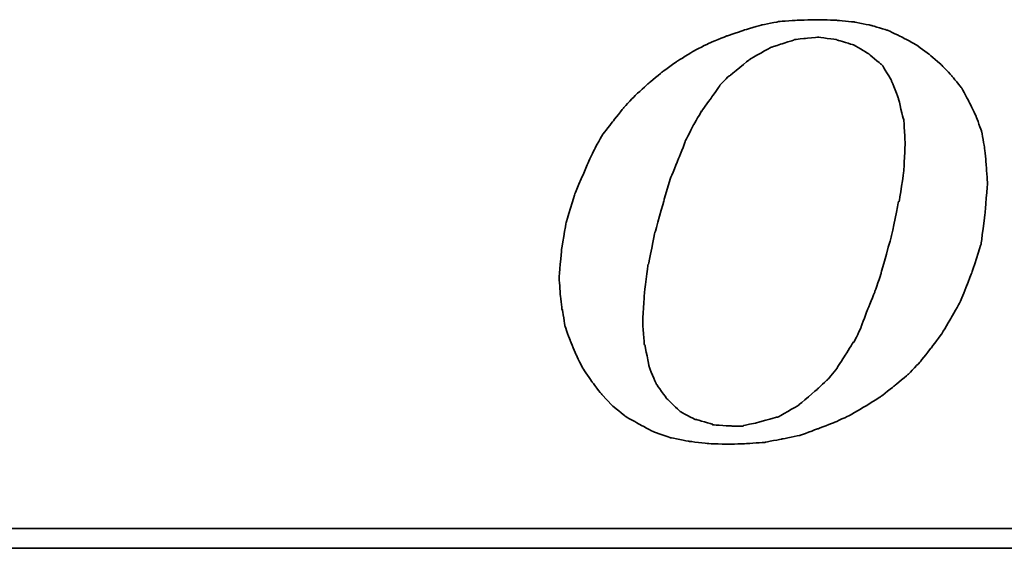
# Model space of a CAD drawing. Header units: millimetres. Extents: x 919 to 1303, y -220 to -56.
# Tile 33 of 48: x 1208 to 1219, y -177 to -171. Entities that reach past the tile are written whole.
import ezdxf

# ---------------------------------------------------------------- set-up
doc = ezdxf.new("R2010")
doc.units = ezdxf.units.MM
doc.layers.add('DIM', color=4, linetype='CONTINUOUS')
doc.layers.add('layer 1', color=7, linetype='CONTINUOUS')

# ---------------------------------------------------------------- blocks, each defined once
blk = doc.blocks.new('TBI MOTION logo(完整正式版)')
at = {"layer": 'layer 1', "color": 22, "lineweight": 35}
for points, knots in [([(-11.34375, -6.98375), (-11.34375, -6.98375), (-10.91375, -7.43875), (-10.91375, -7.43875), (-10.91375, -7.43875), (-10.91375, -7.43875), (-10.38625, -7.87125), (-10.38625, -7.87125), (-10.38625, -7.87125), (-10.38625, -7.87125), (-9.81125, -8.20375), (-9.81125, -8.20375), (-9.81125, -8.20375), (-9.81125, -8.20375), (-9.21125, -8.51875), (-9.21125, -8.51875), (-9.21125, -8.51875), (-9.21125, -8.51875), (-8.51625, -8.75875), (-8.51625, -8.75875), (-8.51625, -8.75875), (-8.51625, -8.75875), (-7.77125, -8.90375), (-7.77125, -8.90375), (-7.77125, -8.90375), (-7.77125, -8.90375), (-6.97875, -8.99875), (-6.97875, -8.99875), (-6.97875, -8.99875), (-6.97875, -8.99875), (-6.14125, -9.02375), (-6.14125, -9.02375), (-6.14125, -9.02375), (-6.14125, -9.02375), (-5.37125, -8.99875), (-5.37125, -8.99875), (-5.37125, -8.99875), (-5.37125, -8.99875), (-4.65375, -8.94875), (-4.65375, -8.94875), (-4.65375, -8.94875), (-4.65375, -8.94875), (-3.93375, -8.80625), (-3.93375, -8.80625), (-3.93375, -8.80625), (-3.93375, -8.80625), (-3.21375, -8.66375), (-3.21375, -8.66375), (-3.21375, -8.66375), (-3.21375, -8.66375), (-2.49375, -8.39875), (-2.49375, -8.39875), (-2.49375, -8.39875), (-2.49375, -8.39875), (-1.79875, -8.13375), (-1.79875, -8.13375), (-1.79875, -8.13375), (-1.79875, -8.13375), (-1.17375, -7.84375), (-1.17375, -7.84375), (-1.17375, -7.84375), (-1.17375, -7.84375), (-0.52375, -7.46375), (-0.52375, -7.46375), (-0.52375, -7.46375), (-0.52375, -7.46375), (0.10124, -7.07875), (0.10124, -7.07875), (0.10124, -7.07875), (0.10124, -7.07875), (0.67625, -6.62375), (0.67625, -6.62375), (0.67625, -6.62375), (0.67625, -6.62375), (1.24874, -6.14375), (1.24874, -6.14375), (1.24874, -6.14375), (1.24874, -6.14375), (1.72874, -5.64125), (1.72874, -5.64125), (1.72874, -5.64125), (1.72874, -5.64125), (2.18624, -5.06375), (2.18624, -5.06375), (2.18624, -5.06375), (2.18624, -5.06375), (2.61625, -4.48874), (2.61625, -4.48874), (2.61625, -4.48874), (2.61625, -4.48874), (3.00125, -3.83874), (3.00125, -3.83874), (3.00125, -3.83874), (3.00125, -3.83874), (3.36124, -3.21374), (3.36124, -3.21374), (3.36124, -3.21374), (3.36124, -3.21374), (3.84374, -1.99125), (3.84374, -1.99125), (3.84374, -1.99125), (3.84374, -1.99125), (4.22625, -0.81875), (4.22625, -0.81875), (4.22625, -0.81875), (4.22625, -0.81875), (4.39125, 0.45624), (4.39125, 0.45624), (4.39125, 0.45624), (4.39125, 0.45624), (4.48874, 1.70124), (4.48874, 1.70124), (4.48874, 1.70124), (4.48874, 1.70124), (4.43874, 2.44625), (4.43874, 2.44625), (4.43874, 2.44625), (4.43874, 2.44625), (4.36874, 3.14125), (4.36874, 3.14125), (4.36874, 3.14125), (4.36874, 3.14125), (4.25125, 3.81125), (4.25125, 3.81125), (4.25125, 3.81125), (4.25125, 3.81125), (4.03124, 4.41125), (4.03124, 4.41125), (4.03124, 4.41125), (4.03124, 4.41125), (3.74374, 5.01125), (3.74374, 5.01125), (3.74374, 5.01125), (3.74374, 5.01125), (3.43124, 5.58875), (3.43124, 5.58875), (3.43124, 5.58875), (3.43124, 5.58875), (3.02625, 6.09125), (3.02625, 6.09125), (3.02625, 6.09125), (3.02625, 6.09125), (2.59374, 6.54875), (2.59374, 6.54875), (2.59374, 6.54875), (2.59374, 6.54875), (2.09124, 6.98125), (2.09124, 6.98125), (2.09124, 6.98125), (2.09124, 6.98125), (1.56124, 7.36625), (1.56124, 7.36625), (1.56124, 7.36625), (1.56124, 7.36625), (0.98624, 7.67625), (0.98624, 7.67625), (0.98624, 7.67625), (0.98624, 7.67625), (0.38624, 7.96375), (0.38624, 7.96375), (0.38624, 7.96375), (0.38624, 7.96375), (-0.25875, 8.15625), (-0.25875, 8.15625), (-0.25875, 8.15625), (-0.25875, 8.15625), (-0.98125, 8.30125), (-0.98125, 8.30125), (-0.98125, 8.30125), (-0.98125, 8.30125), (-1.70124, 8.37125), (-1.70124, 8.37125), (-1.70124, 8.37125), (-1.70124, 8.37125), (-2.49375, 8.39624), (-2.49375, 8.39624), (-2.49375, 8.39624), (-2.49375, 8.39624), (-3.28625, 8.37125), (-3.28625, 8.37125), (-3.28625, 8.37125), (-3.28625, 8.37125), (-4.05125, 8.32125), (-4.05125, 8.32125), (-4.05125, 8.32125), (-4.05125, 8.32125), (-4.77375, 8.18125), (-4.77375, 8.18125), (-4.77375, 8.18125), (-4.77375, 8.18125), (-5.51625, 7.96375), (-5.51625, 7.96375), (-5.51625, 7.96375), (-5.51625, 7.96375), (-6.21125, 7.72625), (-6.21125, 7.72625), (-6.21125, 7.72625), (-6.21125, 7.72625), (-6.92875, 7.43625), (-6.92875, 7.43625), (-6.92875, 7.43625), (-6.92875, 7.43625), (-7.57875, 7.10125), (-7.57875, 7.10125), (-7.57875, 7.10125), (-7.57875, 7.10125), (-8.24875, 6.69125), (-8.24875, 6.69125), (-8.24875, 6.69125), (-8.24875, 6.69125), (-8.84875, 6.26125), (-8.84875, 6.26125), (-8.84875, 6.26125), (-8.84875, 6.26125), (-9.42625, 5.78125), (-9.42625, 5.78125), (-9.42625, 5.78125), (-9.42625, 5.78125), (-9.95375, 5.30125), (-9.95375, 5.30125), (-9.95375, 5.30125), (-9.95375, 5.30125), (-10.43375, 4.79624), (-10.43375, 4.79624), (-10.43375, 4.79624), (-10.43375, 4.79624), (-10.88875, 4.22125), (-10.88875, 4.22125), (-10.88875, 4.22125), (-10.88875, 4.22125), (-11.29875, 3.69375), (-11.29875, 3.69375), (-11.29875, 3.69375), (-11.29875, 3.69375), (-11.63375, 3.09125), (-11.63375, 3.09125), (-11.63375, 3.09125), (-11.63375, 3.09125), (-11.91875, 2.49625), (-11.91875, 2.49625), (-11.91875, 2.49625), (-11.91875, 2.49625), (-12.44875, 1.24625), (-12.44875, 1.24625), (-12.44875, 1.24625), (-12.44875, 1.24625), (-12.80875, 0.06874), (-12.80875, 0.06874), (-12.80875, 0.06874), (-12.80875, 0.06874), (-12.99875, -1.07875), (-12.99875, -1.07875), (-12.99875, -1.07875), (-12.99875, -1.07875), (-13.09375, -2.18375), (-13.09375, -2.18375), (-13.09375, -2.18375), (-13.09375, -2.18375), (-13.04875, -2.85375), (-13.04875, -2.85375), (-13.04875, -2.85375), (-13.04875, -2.85375), (-12.97375, -3.50375), (-12.97375, -3.50375), (-12.97375, -3.50375), (-12.97375, -3.50375), (-12.95375, -3.50375), (-12.95375, -3.50375), (-12.95375, -3.50375), (-12.95375, -3.50375), (-12.85375, -4.17375), (-12.85375, -4.17375), (-12.85375, -4.17375), (-12.85375, -4.17375), (-12.63875, -4.77624), (-12.63875, -4.77624), (-12.63875, -4.77624), (-12.63875, -4.77624), (-12.39875, -5.35125), (-12.39875, -5.35125), (-12.39875, -5.35125), (-12.39875, -5.35125), (-12.11375, -5.92875), (-12.11375, -5.92875), (-12.11375, -5.92875), (-12.11375, -5.92875), (-11.75375, -6.45375), (-11.75375, -6.45375), (-11.75375, -6.45375), (-11.75375, -6.45375), (-11.34375, -6.98375), (-11.34375, -6.98375)], [0, 0, 0, 0, 0.01369863, 0.01369863, 0.01369863, 0.01369864, 0.02739726, 0.02739726, 0.02739726, 0.02739727, 0.04109589, 0.04109589, 0.04109589, 0.0410959, 0.05479452, 0.05479452, 0.05479452, 0.05479453, 0.06849315, 0.06849315, 0.06849315, 0.06849316, 0.08219178, 0.08219178, 0.08219178, 0.08219179, 0.09589041, 0.09589041, 0.09589041, 0.09589042, 0.10958904, 0.10958904, 0.10958904, 0.10958905, 0.12328767, 0.12328767, 0.12328767, 0.12328768, 0.1369863, 0.1369863, 0.1369863, 0.13698631, 0.15068493, 0.15068493, 0.15068493, 0.15068494, 0.16438356, 0.16438356, 0.16438356, 0.16438357, 0.17808219, 0.17808219, 0.17808219, 0.1780822, 0.19178082, 0.19178082, 0.19178082, 0.19178083, 0.20547945, 0.20547945, 0.20547945, 0.20547946, 0.21917808, 0.21917808, 0.21917808, 0.21917809, 0.23287671, 0.23287671, 0.23287671, 0.23287672, 0.24657534, 0.24657534, 0.24657534, 0.24657535, 0.26027397, 0.26027397, 0.26027397, 0.26027398, 0.2739726, 0.2739726, 0.2739726, 0.27397261, 0.28767123, 0.28767123, 0.28767123, 0.28767124, 0.30136986, 0.30136986, 0.30136986, 0.30136987, 0.31506849, 0.31506849, 0.31506849, 0.3150685, 0.32876712, 0.32876712, 0.32876712, 0.32876713, 0.34246575, 0.34246575, 0.34246575, 0.34246576, 0.35616438, 0.35616438, 0.35616438, 0.35616439, 0.36986301, 0.36986301, 0.36986301, 0.36986302, 0.38356164, 0.38356164, 0.38356164, 0.38356165, 0.39726027, 0.39726027, 0.39726027, 0.39726028, 0.4109589, 0.4109589, 0.4109589, 0.41095891, 0.42465753, 0.42465753, 0.42465753, 0.42465754, 0.43835616, 0.43835616, 0.43835616, 0.43835617, 0.45205479, 0.45205479, 0.45205479, 0.4520548, 0.46575342, 0.46575342, 0.46575342, 0.46575343, 0.47945205, 0.47945205, 0.47945205, 0.47945206, 0.49315068, 0.49315068, 0.49315068, 0.49315069, 0.50684932, 0.50684932, 0.50684932, 0.50684933, 0.52054795, 0.52054795, 0.52054795, 0.52054796, 0.53424658, 0.53424658, 0.53424658, 0.53424659, 0.54794521, 0.54794521, 0.54794521, 0.54794522, 0.56164384, 0.56164384, 0.56164384, 0.56164385, 0.57534247, 0.57534247, 0.57534247, 0.57534248, 0.5890411, 0.5890411, 0.5890411, 0.58904111, 0.60273973, 0.60273973, 0.60273973, 0.60273974, 0.61643836, 0.61643836, 0.61643836, 0.61643837, 0.63013699, 0.63013699, 0.63013699, 0.630137, 0.64383562, 0.64383562, 0.64383562, 0.64383563, 0.65753425, 0.65753425, 0.65753425, 0.65753426, 0.67123288, 0.67123288, 0.67123288, 0.67123289, 0.68493151, 0.68493151, 0.68493151, 0.68493152, 0.69863014, 0.69863014, 0.69863014, 0.69863015, 0.71232877, 0.71232877, 0.71232877, 0.71232878, 0.7260274, 0.7260274, 0.7260274, 0.72602741, 0.73972603, 0.73972603, 0.73972603, 0.73972604, 0.75342466, 0.75342466, 0.75342466, 0.75342467, 0.76712329, 0.76712329, 0.76712329, 0.7671233, 0.78082192, 0.78082192, 0.78082192, 0.78082193, 0.79452055, 0.79452055, 0.79452055, 0.79452056, 0.80821918, 0.80821918, 0.80821918, 0.80821919, 0.82191781, 0.82191781, 0.82191781, 0.82191782, 0.83561644, 0.83561644, 0.83561644, 0.83561645, 0.84931507, 0.84931507, 0.84931507, 0.84931508, 0.8630137, 0.8630137, 0.8630137, 0.86301371, 0.87671233, 0.87671233, 0.87671233, 0.87671234, 0.89041096, 0.89041096, 0.89041096, 0.89041097, 0.90410959, 0.90410959, 0.90410959, 0.9041096, 0.91780822, 0.91780822, 0.91780822, 0.91780823, 0.93150685, 0.93150685, 0.93150685, 0.93150686, 0.94520548, 0.94520548, 0.94520548, 0.94520549, 0.95890411, 0.95890411, 0.95890411, 0.95890412, 0.97260274, 0.97260274, 0.97260274, 0.97260275, 0.98630137, 0.98630137, 0.98630137, 0.98630138, 1, 1, 1, 1]), ([(-8.77875, 1.03124), (-8.77875, 1.03124), (-8.51625, 1.89625), (-8.51625, 1.89625), (-8.51625, 1.89625), (-8.51625, 1.89625), (-8.20375, 2.66375), (-8.20375, 2.66375), (-8.20375, 2.66375), (-8.20375, 2.66375), (-7.91625, 3.38125), (-7.91625, 3.38125), (-7.91625, 3.38125), (-7.91625, 3.38125), (-7.91625, 3.40624), (-7.91625, 3.40624), (-7.91625, 3.40624), (-7.91625, 3.40624), (-7.57875, 4.07624), (-7.57875, 4.07624), (-7.57875, 4.07624), (-7.57875, 4.07624), (-7.24375, 4.65125), (-7.24375, 4.65125), (-7.24375, 4.65125), (-7.24375, 4.65125), (-7.21875, 4.65125), (-7.21875, 4.65125), (-7.21875, 4.65125), (-7.21875, 4.65125), (-7.21875, 4.67624), (-7.21875, 4.67624), (-7.21875, 4.67624), (-7.21875, 4.67624), (-6.83625, 5.20375), (-6.83625, 5.20375), (-6.83625, 5.20375), (-6.83625, 5.20375), (-6.49875, 5.68625), (-6.49875, 5.68625), (-6.49875, 5.68625), (-6.49875, 5.68625), (-6.49875, 5.70625), (-6.49875, 5.70625), (-6.49875, 5.70625), (-6.49875, 5.70625), (-6.11625, 6.09125), (-6.11625, 6.09125), (-6.11625, 6.09125), (-6.11625, 6.09125), (-6.09125, 6.09125), (-6.09125, 6.09125), (-6.09125, 6.09125), (-6.09125, 6.09125), (-5.27375, 6.76625), (-5.27375, 6.76625), (-5.27375, 6.76625), (-5.27375, 6.76625), (-5.24875, 6.76625), (-5.24875, 6.76625), (-5.24875, 6.76625), (-5.24875, 6.76625), (-5.24875, 6.78625), (-5.24875, 6.78625), (-5.24875, 6.78625), (-5.24875, 6.78625), (-4.38875, 7.26624), (-4.38875, 7.26624), (-4.38875, 7.26624), (-4.38875, 7.26624), (-4.36125, 7.26624), (-4.36125, 7.26624), (-4.36125, 7.26624), (-4.36125, 7.26624), (-3.93375, 7.41125), (-3.93375, 7.41125), (-3.93375, 7.41125), (-3.93375, 7.41125), (-3.47375, 7.55625), (-3.47375, 7.55625), (-3.47375, 7.55625), (-3.47375, 7.55625), (-3.45375, 7.55625), (-3.45375, 7.55625), (-3.45375, 7.55625), (-3.45375, 7.55625), (-3.42875, 7.58124), (-3.42875, 7.58124), (-3.42875, 7.58124), (-3.42875, 7.58124), (-2.97375, 7.62625), (-2.97375, 7.62625), (-2.97375, 7.62625), (-2.97375, 7.62625), (-2.49375, 7.67625), (-2.49375, 7.67625), (-2.49375, 7.67625), (-2.49375, 7.67625), (-2.46875, 7.67625), (-2.46875, 7.67625), (-2.46875, 7.67625), (-2.46875, 7.67625), (-1.70124, 7.58124), (-1.70124, 7.58124), (-1.70124, 7.58124), (-1.70124, 7.58124), (-1.67875, 7.55625), (-1.67875, 7.55625), (-1.67875, 7.55625), (-1.67875, 7.55625), (-1.65375, 7.55625), (-1.65375, 7.55625), (-1.65375, 7.55625), (-1.65375, 7.55625), (-1.03125, 7.36625), (-1.03125, 7.36625), (-1.03125, 7.36625), (-1.03125, 7.36625), (-1.00625, 7.36625), (-1.00625, 7.36625), (-1.00625, 7.36625), (-1.00625, 7.36625), (-0.43124, 7.02624), (-0.43124, 7.02624), (-0.43124, 7.02624), (-0.43124, 7.02624), (-0.40625, 7.00624), (-0.40625, 7.00624), (-0.40625, 7.00624), (-0.40625, 7.00624), (0.12124, 6.57124), (0.12124, 6.57124), (0.12124, 6.57124), (0.12124, 6.57124), (0.14624, 6.54875), (0.14624, 6.54875), (0.14624, 6.54875), (0.14624, 6.54875), (0.17124, 6.52375), (0.17124, 6.52375), (0.17124, 6.52375), (0.17124, 6.52375), (0.55625, 5.89875), (0.55625, 5.89875), (0.55625, 5.89875), (0.55625, 5.89875), (0.55625, 5.87625), (0.55625, 5.87625), (0.55625, 5.87625), (0.55625, 5.87625), (0.84124, 5.15625), (0.84124, 5.15625), (0.84124, 5.15625), (0.84124, 5.15625), (0.84124, 5.13125), (0.84124, 5.13125), (0.84124, 5.13125), (0.84124, 5.13125), (1.03624, 4.31875), (1.03624, 4.31875), (1.03624, 4.31875), (1.03624, 4.31875), (1.05624, 4.31875), (1.05624, 4.31875), (1.05624, 4.31875), (1.05624, 4.31875), (1.05624, 4.29125), (1.05624, 4.29125), (1.05624, 4.29125), (1.05624, 4.29125), (1.10625, 3.33125), (1.10625, 3.33125), (1.10625, 3.33125), (1.10625, 3.33125), (1.10625, 3.30875), (1.10625, 3.30875), (1.10625, 3.30875), (1.10625, 3.30875), (1.05624, 2.20624), (1.05624, 2.20624), (1.05624, 2.20624), (1.05624, 2.20624), (1.05624, 2.18124), (1.05624, 2.18124), (1.05624, 2.18124), (1.05624, 2.18124), (0.86624, 0.93624), (0.86624, 0.93624), (0.86624, 0.93624), (0.86624, 0.93624), (0.84124, 0.93624), (0.84124, 0.93624), (0.84124, 0.93624), (0.84124, 0.93624), (0.55625, -0.45874), (0.55625, -0.45874), (0.55625, -0.45874), (0.55625, -0.45874), (0.12124, -1.99125), (0.12124, -1.99125), (0.12124, -1.99125), (0.12124, -1.99125), (0.12124, -2.01874), (0.12124, -2.01874), (0.12124, -2.01874), (0.12124, -2.01874), (-0.13874, -2.78375), (-0.13874, -2.78375), (-0.13874, -2.78375), (-0.13874, -2.78375), (-0.43124, -3.50375), (-0.43124, -3.50375), (-0.43124, -3.50375), (-0.43124, -3.50375), (-0.69375, -4.19875), (-0.69375, -4.19875), (-0.69375, -4.19875), (-0.69375, -4.19875), (-0.69375, -4.22375), (-0.69375, -4.22375), (-0.69375, -4.22375), (-0.69375, -4.22375), (-0.98125, -4.82374), (-0.98125, -4.82374), (-0.98125, -4.82374), (-0.98125, -4.82374), (-1.00625, -4.82374), (-1.00625, -4.82374), (-1.00625, -4.82374), (-1.00625, -4.82374), (-1.33875, -5.35125), (-1.33875, -5.35125), (-1.33875, -5.35125), (-1.33875, -5.35125), (-1.67875, -5.87875), (-1.67875, -5.87875), (-1.67875, -5.87875), (-1.67875, -5.87875), (-1.67875, -5.90375), (-1.67875, -5.90375), (-1.67875, -5.90375), (-1.67875, -5.90375), (-2.05875, -6.35875), (-2.05875, -6.35875), (-2.05875, -6.35875), (-2.05875, -6.35875), (-2.08375, -6.38375), (-2.08375, -6.38375), (-2.08375, -6.38375), (-2.08375, -6.38375), (-2.46875, -6.74375), (-2.46875, -6.74375), (-2.46875, -6.74375), (-2.46875, -6.74375), (-3.25875, -7.41625), (-3.25875, -7.41625), (-3.25875, -7.41625), (-3.25875, -7.41625), (-3.28625, -7.43875), (-3.28625, -7.43875), (-3.28625, -7.43875), (-3.28625, -7.43875), (-4.12375, -7.91875), (-4.12375, -7.91875), (-4.12375, -7.91875), (-4.12375, -7.91875), (-4.14875, -7.91875), (-4.14875, -7.91875), (-4.14875, -7.91875), (-4.14875, -7.91875), (-4.17125, -7.91875), (-4.17125, -7.91875), (-4.17125, -7.91875), (-4.17125, -7.91875), (-5.03375, -8.15875), (-5.03375, -8.15875), (-5.03375, -8.15875), (-5.03375, -8.15875), (-5.51625, -8.25625), (-5.51625, -8.25625), (-5.51625, -8.25625), (-5.51625, -8.25625), (-5.54125, -8.27875), (-5.54125, -8.27875), (-5.54125, -8.27875), (-5.54125, -8.27875), (-5.56375, -8.27875), (-5.56375, -8.27875), (-5.56375, -8.27875), (-5.56375, -8.27875), (-5.99625, -8.27875), (-5.99625, -8.27875), (-5.99625, -8.27875), (-5.99625, -8.27875), (-6.76375, -8.23125), (-6.76375, -8.23125), (-6.76375, -8.23125), (-6.76375, -8.23125), (-6.78875, -8.23125), (-6.78875, -8.23125), (-6.78875, -8.23125), (-6.78875, -8.23125), (-6.78875, -8.20375), (-6.78875, -8.20375), (-6.78875, -8.20375), (-6.78875, -8.20375), (-7.45875, -8.01375), (-7.45875, -8.01375), (-7.45875, -8.01375), (-7.45875, -8.01375), (-7.48375, -8.01375), (-7.48375, -8.01375), (-7.48375, -8.01375), (-7.48375, -8.01375), (-7.50875, -8.01375), (-7.50875, -8.01375), (-7.50875, -8.01375), (-7.50875, -8.01375), (-8.13125, -7.67875), (-8.13125, -7.67875), (-8.13125, -7.67875), (-8.13125, -7.67875), (-8.15625, -7.65375), (-8.15625, -7.65375), (-8.15625, -7.65375), (-8.15625, -7.65375), (-8.65875, -7.17375), (-8.65875, -7.17375), (-8.65875, -7.17375), (-8.65875, -7.17375), (-8.68375, -7.14875), (-8.68375, -7.14875), (-8.68375, -7.14875), (-8.68375, -7.14875), (-9.08875, -6.57375), (-9.08875, -6.57375), (-9.08875, -6.57375), (-9.08875, -6.57375), (-9.11375, -6.54875), (-9.11375, -6.54875), (-9.11375, -6.54875), (-9.11375, -6.54875), (-9.11375, -6.52875), (-9.11375, -6.52875), (-9.11375, -6.52875), (-9.11375, -6.52875), (-9.40375, -5.85375), (-9.40375, -5.85375), (-9.40375, -5.85375), (-9.40375, -5.85375), (-9.40375, -5.82875), (-9.40375, -5.82875), (-9.40375, -5.82875), (-9.40375, -5.82875), (-9.56875, -4.96875), (-9.56875, -4.96875), (-9.56875, -4.96875), (-9.56875, -4.96875), (-9.59375, -4.94375), (-9.59375, -4.94375), (-9.59375, -4.94375), (-9.59375, -4.94375), (-9.66375, -4.03375), (-9.66375, -4.03375), (-9.66375, -4.03375), (-9.66375, -4.03375), (-9.66375, -4.00875), (-9.66375, -4.00875), (-9.66375, -4.00875), (-9.66375, -4.00875), (-9.59375, -2.85375), (-9.59375, -2.85375), (-9.59375, -2.85375), (-9.59375, -2.85375), (-9.45125, -1.65875), (-9.45125, -1.65875), (-9.45125, -1.65875), (-9.45125, -1.65875), (-9.42625, -1.63375), (-9.42625, -1.63375), (-9.42625, -1.63375), (-9.42625, -1.63375), (-9.16125, -0.33875), (-9.16125, -0.33875), (-9.16125, -0.33875), (-9.16125, -0.33875), (-8.77875, 1.00624), (-8.77875, 1.00624), (-8.77875, 1.00624), (-8.77875, 1.00624), (-8.77875, 1.03124), (-8.77875, 1.03124)], [0, 0, 0, 0, 0.01020408, 0.01020408, 0.01020408, 0.01020409, 0.02040816, 0.02040816, 0.02040816, 0.02040817, 0.03061224, 0.03061224, 0.03061224, 0.03061225, 0.04081633, 0.04081633, 0.04081633, 0.04081634, 0.05102041, 0.05102041, 0.05102041, 0.05102042, 0.06122449, 0.06122449, 0.06122449, 0.0612245, 0.07142857, 0.07142857, 0.07142857, 0.07142858, 0.08163265, 0.08163265, 0.08163265, 0.08163266, 0.09183673, 0.09183673, 0.09183673, 0.09183674, 0.10204082, 0.10204082, 0.10204082, 0.10204083, 0.1122449, 0.1122449, 0.1122449, 0.11224491, 0.12244898, 0.12244898, 0.12244898, 0.12244899, 0.13265306, 0.13265306, 0.13265306, 0.13265307, 0.14285714, 0.14285714, 0.14285714, 0.14285715, 0.15306122, 0.15306122, 0.15306122, 0.15306123, 0.16326531, 0.16326531, 0.16326531, 0.16326532, 0.17346939, 0.17346939, 0.17346939, 0.1734694, 0.18367347, 0.18367347, 0.18367347, 0.18367348, 0.19387755, 0.19387755, 0.19387755, 0.19387756, 0.20408163, 0.20408163, 0.20408163, 0.20408164, 0.21428571, 0.21428571, 0.21428571, 0.21428572, 0.2244898, 0.2244898, 0.2244898, 0.22448981, 0.23469388, 0.23469388, 0.23469388, 0.23469389, 0.24489796, 0.24489796, 0.24489796, 0.24489797, 0.25510204, 0.25510204, 0.25510204, 0.25510205, 0.26530612, 0.26530612, 0.26530612, 0.26530613, 0.2755102, 0.2755102, 0.2755102, 0.27551021, 0.28571429, 0.28571429, 0.28571429, 0.2857143, 0.29591837, 0.29591837, 0.29591837, 0.29591838, 0.30612245, 0.30612245, 0.30612245, 0.30612246, 0.31632653, 0.31632653, 0.31632653, 0.31632654, 0.32653061, 0.32653061, 0.32653061, 0.32653062, 0.33673469, 0.33673469, 0.33673469, 0.3367347, 0.34693878, 0.34693878, 0.34693878, 0.34693879, 0.35714286, 0.35714286, 0.35714286, 0.35714287, 0.36734694, 0.36734694, 0.36734694, 0.36734695, 0.37755102, 0.37755102, 0.37755102, 0.37755103, 0.3877551, 0.3877551, 0.3877551, 0.38775511, 0.39795918, 0.39795918, 0.39795918, 0.39795919, 0.40816327, 0.40816327, 0.40816327, 0.40816328, 0.41836735, 0.41836735, 0.41836735, 0.41836736, 0.42857143, 0.42857143, 0.42857143, 0.42857144, 0.43877551, 0.43877551, 0.43877551, 0.43877552, 0.44897959, 0.44897959, 0.44897959, 0.4489796, 0.45918367, 0.45918367, 0.45918367, 0.45918368, 0.46938776, 0.46938776, 0.46938776, 0.46938777, 0.47959184, 0.47959184, 0.47959184, 0.47959185, 0.48979592, 0.48979592, 0.48979592, 0.48979593, 0.5, 0.5, 0.5, 0.50000001, 0.51020408, 0.51020408, 0.51020408, 0.51020409, 0.52040816, 0.52040816, 0.52040816, 0.52040817, 0.53061224, 0.53061224, 0.53061224, 0.53061225, 0.54081633, 0.54081633, 0.54081633, 0.54081634, 0.55102041, 0.55102041, 0.55102041, 0.55102042, 0.56122449, 0.56122449, 0.56122449, 0.5612245, 0.57142857, 0.57142857, 0.57142857, 0.57142858, 0.58163265, 0.58163265, 0.58163265, 0.58163266, 0.59183673, 0.59183673, 0.59183673, 0.59183674, 0.60204082, 0.60204082, 0.60204082, 0.60204083, 0.6122449, 0.6122449, 0.6122449, 0.61224491, 0.62244898, 0.62244898, 0.62244898, 0.62244899, 0.63265306, 0.63265306, 0.63265306, 0.63265307, 0.64285714, 0.64285714, 0.64285714, 0.64285715, 0.65306122, 0.65306122, 0.65306122, 0.65306123, 0.66326531, 0.66326531, 0.66326531, 0.66326532, 0.67346939, 0.67346939, 0.67346939, 0.6734694, 0.68367347, 0.68367347, 0.68367347, 0.68367348, 0.69387755, 0.69387755, 0.69387755, 0.69387756, 0.70408163, 0.70408163, 0.70408163, 0.70408164, 0.71428571, 0.71428571, 0.71428571, 0.71428572, 0.7244898, 0.7244898, 0.7244898, 0.72448981, 0.73469388, 0.73469388, 0.73469388, 0.73469389, 0.74489796, 0.74489796, 0.74489796, 0.74489797, 0.75510204, 0.75510204, 0.75510204, 0.75510205, 0.76530612, 0.76530612, 0.76530612, 0.76530613, 0.7755102, 0.7755102, 0.7755102, 0.77551021, 0.78571429, 0.78571429, 0.78571429, 0.7857143, 0.79591837, 0.79591837, 0.79591837, 0.79591838, 0.80612245, 0.80612245, 0.80612245, 0.80612246, 0.81632653, 0.81632653, 0.81632653, 0.81632654, 0.82653061, 0.82653061, 0.82653061, 0.82653062, 0.83673469, 0.83673469, 0.83673469, 0.8367347, 0.84693878, 0.84693878, 0.84693878, 0.84693879, 0.85714286, 0.85714286, 0.85714286, 0.85714287, 0.86734694, 0.86734694, 0.86734694, 0.86734695, 0.87755102, 0.87755102, 0.87755102, 0.87755103, 0.8877551, 0.8877551, 0.8877551, 0.88775511, 0.89795918, 0.89795918, 0.89795918, 0.89795919, 0.90816327, 0.90816327, 0.90816327, 0.90816328, 0.91836735, 0.91836735, 0.91836735, 0.91836736, 0.92857143, 0.92857143, 0.92857143, 0.92857144, 0.93877551, 0.93877551, 0.93877551, 0.93877552, 0.94897959, 0.94897959, 0.94897959, 0.9489796, 0.95918367, 0.95918367, 0.95918367, 0.95918368, 0.96938776, 0.96938776, 0.96938776, 0.96938777, 0.97959184, 0.97959184, 0.97959184, 0.97959185, 0.98979592, 0.98979592, 0.98979592, 0.98979593, 1, 1, 1, 1]), ([(75.90875, -9.47875), (75.90875, -9.47875), (75.90875, -12.28625), (75.90875, -12.28625), (75.90875, -12.28625), (75.90875, -12.28625), (75.90875, -12.47875), (75.90875, -12.47875), (75.90875, -12.47875), (75.90875, -12.47875), (75.71625, -12.47875), (75.71625, -12.47875), (75.71625, -12.47875), (75.71625, -12.47875), (-88.32875, -12.47875), (-88.32875, -12.47875), (-88.32875, -12.47875), (-88.32875, -12.47875), (-88.32875, -13.29375), (-88.32875, -13.29375), (-88.32875, -13.29375), (-88.32875, -13.29375), (82.89125, -13.29375), (82.89125, -13.29375), (82.89125, -13.29375), (82.89125, -13.29375), (75.90875, -9.47875), (75.90875, -9.47875)], [0, 0, 0, 0, 0.14285714, 0.14285714, 0.14285714, 0.14285715, 0.28571429, 0.28571429, 0.28571429, 0.2857143, 0.42857143, 0.42857143, 0.42857143, 0.42857144, 0.57142857, 0.57142857, 0.57142857, 0.57142858, 0.71428571, 0.71428571, 0.71428571, 0.71428572, 0.85714286, 0.85714286, 0.85714286, 0.85714287, 1, 1, 1, 1])]:
    blk.add_open_spline(points, degree=3, knots=knots, dxfattribs=at)

msp = doc.modelspace()

# ---------------------------------------------------------------- block references
at = {"layer": 'DIM', "color": 7, "xscale": 0.2778823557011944, "yscale": 0.2778823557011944, "zscale": 0.2778823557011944}
msp.add_blockref('TBI MOTION logo(完整正式版)', (1217.937, -173.149), dxfattribs=at)

doc.saveas('drawing.dxf')
